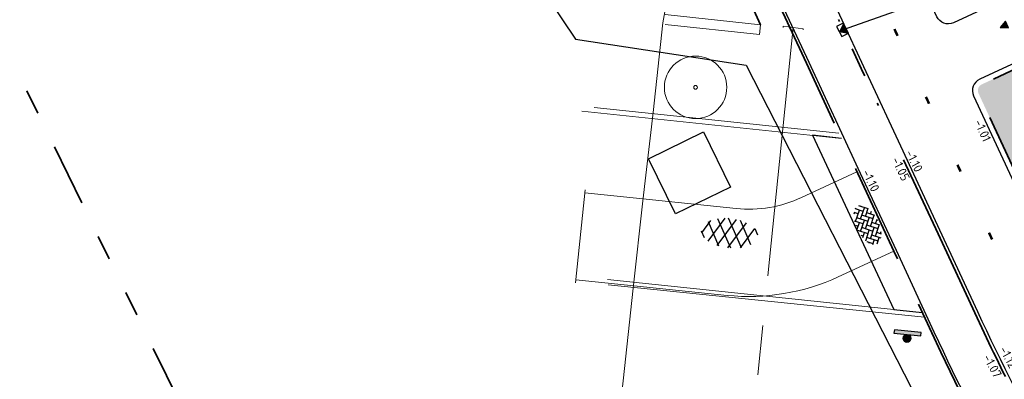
# Model space of a CAD drawing. Header units: metres. Extents: x -1 to 222837, y -2 to 853657.
# Tile 152 of 256: x 111116 to 111156, y 426713 to 426727. Entities that reach past the tile are written whole.
import ezdxf
from ezdxf.enums import TextEntityAlignment as Align

# ---------------------------------------------------------------- set-up
doc = ezdxf.new("R2010")
doc.units = ezdxf.units.M
doc.header["$XCLIPFRAME"] = 0
for name, pattern in [('AL-TEKENBLADGRENS', [11.5, 2.5, -1.5, 1, -1.5, 1, -1.5, 2.5]), ('AM-AS', [16, 10, -2, 2, -2]), ('RI-HWA_KOLKAANSLUITING', [4.3, 2.5, -1.8]), ('VH-AMSTELBAND', [30, 16, -4, 0, -2, 2, -2, 0, -4]), ('VH-OPSLUITBAND_100X200', [16, 8, -2, 4, -2]), ('VH-TROTTOIRBAND_130-150', [15, 5, -2, 2, -2, 2, -2])]:
    doc.linetypes.add(name, pattern=pattern)
for name, color, linetype, lineweight in [('B-ALG', 8, 'Continuous', 5), ('B-GRN-BOOM', 74, 'Continuous', 15), ('B-GRS-WERKGRENS', 4, 'WERKGRENS', 25), ('B-GV-GR-BOOM-S', 95, 'Continuous', 13), ('B-WE-AM-AS_KUNSTWERK_DUIKER-G', 10, 'AM-AS', 18), ('B-WE-IE-TERREINAFSCHEIDING_KUNSTMATIG_HEKWERK-G', 22, 'IE-TERREINAFSCHEIDING-KUNSTMATIG', 13), ('B-WE-VH-VERHARDING_ASFALT-S', 252, 'Continuous', 25), ('CRETE BETON', 8, 'Continuous', 5), ('N-WE-GW-BERM-G', 90, 'Continuous', 35), ('N-WE-RI-HWA_KOLK-S', 150, 'Continuous', 25), ('N-WE-VH-KANTOPSLUITING_OPSLUITBAND_100X200-G VOETPAD', 150, 'VH-OPSLUITBAND_100X200', 35), ('N-WE-VH-KANTOPSLUITING_RIJWIELPADBAND-G', 7, 'Continuous', 25), ('N-WE-VH-KANTOPSLUITING_RWSBAND-G', 210, 'VH-TROTTOIRBAND_130-150', 35), ('N-WE-VH-KANTOPSLUITING_VOORKANT OB 100X200', 7, 'Continuous', 25), ('N-WE-VH-KANTOPSLUITING_VOORKANT RIJWIELPADBAND', 7, 'Continuous', 25), ('N-WE-VH-KANTOPSLUITING_VOORKANT RWS-BAND', 7, 'Continuous', 25), ('N-WE-VH-Trottoirband 150x170', 60, 'VH-AMSTELBAND', 35), ('N-WE-VH-VERHARDING_BETONSTRAATSTEEN-S', 7, 'Continuous', 25), ('N-WE-VW-MARKERING_DWARS-S', 7, 'Continuous', 25), ('SLD-n-wm_wegmarkering', 7, 'Continuous', 25), ('X-XX-AL-HOOGTELABEL-T25', 7, 'Continuous', 25), ('X-XX-AL-TEKENBLADGRENS-G blad 2', 7, 'AL-TEKENBLADGRENS', 35)]:
    doc.layers.add(name, color=color, linetype=linetype, lineweight=lineweight)
for name, color, linetype in [('BORD-ZWART', 7, 'Continuous'), ('Verkeersbord', 7, 'Continuous'), ('Verkeersbordaanduiding_bladA', 7, 'Continuous'), ('X-REF', 7, 'Continuous')]:
    doc.layers.add(name, color=color, linetype=linetype)
doc.layers.add('N-WE-RI-HWA_KOLKAANSLUITING-G', color=7, linetype='RI-HWA_KOLKAANSLUITING', lineweight=25, true_color=0x0078f0)
doc.layers.add('WERK BUITEN SCOPE (ASVZ)', color=30, linetype='Continuous', lineweight=5, plot=False)
doc.styles.add('NLCS-ISO', font='NLCS-ISO.ttf')
doc.styles.add('NLCS-ISO-M1000-T25', font='NLCS-ISO.ttf')
doc.linetypes.add('IE-TERREINAFSCHEIDING-KUNSTMATIG', pattern='A,4,[82,NLCS.shx,S=0.75,R=90,X=0,Y=0],4,-2', length=10)
doc.linetypes.add('WERKGRENS', pattern='A,2.5,-1,[133,ltypeshp.shx,S=1,R=0,X=-1,Y=0],-1,2.5', length=7)
picture_1 = doc.add_image_def('image1.ecw', size_in_pixel=(400001, 250001))
picture_2 = doc.add_image_def('image2.ecw', size_in_pixel=(120000, 80000))
picture_3 = doc.add_image_def('image8.jpg', size_in_pixel=(1000, 1000))

# ---------------------------------------------------------------- blocks, each defined once
blk = doc.blocks.new('N-SVW-MARKERING_DWARS_DRIEHOEK_30 30')
at = {"flags": 128}
blk.add_lwpolyline([(0.15, -0.15), (0.3, 0.15), (0, 0.15)], close=True, dxfattribs=at)
blk.add_solid([(0, 0.15), (0.3, 0.15), (0.15, -0.15), (0.3, 0.15)])
blk = doc.blocks.new('SGR-BOOM_01')
at = {"layer": 'B-GRN-BOOM'}
for centre, radius in [((0, 0), 2.5), ((7.366995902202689e-12, -5.115907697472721e-12), 0.15)]:
    blk.add_circle(centre, radius, dxfattribs=at)
blk = doc.blocks.new('30')
at = {"layer": 'SLD-n-wm_wegmarkering'}
blk.add_solid([(-0.15, -0.05), (-0.15, 0.05), (0.15, -0.05), (0.15, 0.05)], dxfattribs=at)
blk = doc.blocks.new('*U338')
at = {"layer": 'SLD-n-wm_wegmarkering'}
blk.add_blockref('30', (0.1499999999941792, 0), dxfattribs=at)
blk = doc.blocks.new('*U339')
at = {"layer": 'SLD-n-wm_wegmarkering', "color": 0, "linetype": 'ByBlock', "lineweight": -2, "transparency": 16777216, "rotation": 294.8781037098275}
for p in [(111151.43866648, 426726.7540950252), (111152.7007339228, 426724.0324804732), (111153.9628013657, 426721.3108659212), (111155.2248688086, 426718.5892513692)]:
    blk.add_blockref('*U338', p, dxfattribs=at)
blk = doc.blocks.new('TK in rijwielpadband')
at = {"layer": 'N-WE-RI-HWA_KOLK-S'}
blk.add_hatch(color=256, dxfattribs=at).paths.add_polyline_path([(2.25, 1.5), (0, 1.5), (1.125, 0)])
blk.add_line((1.125, 0), (2.25, 1.5), dxfattribs=at)
at = {"layer": 'N-WE-RI-HWA_KOLK-S', "flags": 128}
blk.add_lwpolyline([(0, 0), (2.25, 0), (2.25, 1.5), (0, 1.5)], close=True, dxfattribs=at)
blk = doc.blocks.new('SVH-BSS_KEIFORMAAT_KEPER-SO')
at = {"ltscale": 0.1}
for p, q in [((-2.227386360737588, 0.7424621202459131), (-0.2128896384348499, 2.756958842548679)), ((0.2160084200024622, 2.753840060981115), (1.484924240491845, 1.484924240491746)), ((0.742462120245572, 2.227386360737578), (1.196639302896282, 2.681563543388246)), ((-5.336050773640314, 0.881278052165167), (-4.454772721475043, -7.582823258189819e-14)), ((-5.197234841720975, 0.7424621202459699), (-4.025666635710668, 1.914030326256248)), ((-5.197234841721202, -0.7424621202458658), (-2.969848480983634, 1.48492424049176)), ((-4.812064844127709, -1.842216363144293), (-2.969848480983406, 3.785860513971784e-14)), ((-4.564991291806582, 1.595142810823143), (-4.454772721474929, 1.484924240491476)), ((-3.712310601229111, 0.7424621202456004), (-1.484924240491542, -1.484924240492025)), ((-3.597206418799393, 2.112282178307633), (-1.484924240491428, -2.747801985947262e-13)), ((-2.477046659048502, 2.477046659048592), (-1.484924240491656, 1.484924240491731)), ((-2.227386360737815, 2.227386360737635), (-1.846044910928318, 2.608727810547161)), ((-2.227386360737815, -0.7424621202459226), (-2.463584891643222e-13, 1.484924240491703)), ((-2.227386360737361, -2.227386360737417), (2.083888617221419e-13, 2.083888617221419e-13)), ((-0.7424621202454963, 2.227386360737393), (1.484924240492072, -2.321476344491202e-13)), ((-0.7424621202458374, 0.7424621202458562), (1.484924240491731, -1.48492424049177)), ((0.7424621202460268, 0.7424621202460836), (2.445993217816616, 2.445993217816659)), ((0.7424621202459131, -0.7424621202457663), (2.969848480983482, 1.48492424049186)), ((0.7424621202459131, -2.227386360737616), (2.969848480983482, 9.43689570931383e-15)), ((2.227386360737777, 2.22738636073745), (4.454772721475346, -1.753042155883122e-13)), ((2.227386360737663, 0.7424621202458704), (4.454772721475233, -1.484924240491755)), ((3.7123106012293, 0.7424621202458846), (4.50164561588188, 1.531797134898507)), ((3.7123106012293, -0.7424621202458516), (5.246882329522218, 0.7921096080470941)), ((4.221158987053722, 1.718537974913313), (4.45477272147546, 1.484924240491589)), ((5.197234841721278, 0.7424621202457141), (5.392160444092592, 0.5475365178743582)), ((-5.734817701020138, -0.2048792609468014), (-4.454772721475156, -1.484924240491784)), ((-3.894231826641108, -2.40930758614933), (-2.969848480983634, -1.484924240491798)), ((-3.712310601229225, -0.742462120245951), (-1.484924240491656, -2.969848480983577)), ((-3.712310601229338, -2.227386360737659), (-3.270758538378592, -2.668938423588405)), ((-1.594092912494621, -3.079017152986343), (9.470202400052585e-14, -1.484924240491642)), ((-0.74246212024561, -0.74246212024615), (1.484924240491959, -2.969848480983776)), ((-0.7424621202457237, -2.227386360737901), (0.2141389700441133, -3.18398745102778)), ((1.364972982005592, -3.089799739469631), (2.969848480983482, -1.484924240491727)), ((2.227386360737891, -0.7424621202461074), (3.843627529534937, -2.358703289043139)), ((2.22738636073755, -2.227386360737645), (2.78091825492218, -2.780918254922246)), ((3.712310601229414, -2.227386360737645), (5.574234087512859, -0.3654628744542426)), ((5.197234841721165, -0.7424621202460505), (5.40549668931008, -0.950723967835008)), ((-0.2171522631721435, -3.18700074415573), (9.470202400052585e-14, -2.969848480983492))]:
    blk.add_line(p, q, dxfattribs=at)
at = {"style": 'NLCS-ISO'}
blk.add_attdef('FORMAAT', text='', height=1.8, dxfattribs=at).set_placement((-5.834817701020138, -0.2150483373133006), align=Align.MIDDLE_RIGHT)
blk.add_attdef('KLEUR', text='', height=1.8, dxfattribs=at).set_placement((5.824648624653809, -0.2150483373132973), align=Align.MIDDLE_LEFT)
at = {"style": 'NLCS-ISO', "flags": 1}
blk.add_attdef('FUNCTIE', text='', height=1.8, dxfattribs=at).set_placement((0.1159930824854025, -3.584775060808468), align=Align.MIDDLE_CENTER)
blk = doc.blocks.new('wiu295a')
at = {"layer": 'BORD-ZWART'}
for points in [[(0.02287663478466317, 0), (1.734723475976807e-18, 0), (0, -0.1796360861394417), (0.02287663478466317, -0.1796360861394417)], [(0.02287663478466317, -0.08981804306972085, 1), (0.07516607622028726, -0.08981804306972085, 1)]]:
    blk.add_hatch(color=256, dxfattribs=at).paths.add_polyline_path(points)
blk.add_lwpolyline([(0.02287663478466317, 0), (0, 0), (0, -0.1796360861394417), (0.02287663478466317, -0.1796360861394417)], close=True, dxfattribs=at)
blk.add_circle((0.04902135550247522, -0.08981804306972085), 0.02614472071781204, dxfattribs=at)
blk = doc.blocks.new('SVH-ASFALT-SO')
at = {"ltscale": 0.1}
for p, q in [((-3.363759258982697, 2.173798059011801), (-1.827884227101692, 4.834011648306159)), ((0.3610377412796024, -0.07213355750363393), (-2.305319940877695, 4.546133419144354)), ((-1.90966580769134, 0.6923617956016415), (0.9476199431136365, 5.64132588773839)), ((2.754090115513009, -0.2170218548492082), (-0.4687746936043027, 5.365143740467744)), ((0, 0), (3.267551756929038, 5.659565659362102)), ((4.867727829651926, 0.1220502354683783), (1.647185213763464, 5.700193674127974)), ((2.175571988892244, -0.2317987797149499), (5.321577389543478, 5.217242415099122)), ((6.701218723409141, 0.946350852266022), (4.043291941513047, 5.550015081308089)), ((4.656575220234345, 0.06542487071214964), (7.070171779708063, 4.245896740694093)), ((7.827971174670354, 2.994758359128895), (7.146137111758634, 4.175729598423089)), ((-2.71961448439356, 1.263712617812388), (-3.454265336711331, 2.536165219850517))]:
    blk.add_line(p, q, dxfattribs=at)
at = {"style": 'NLCS-ISO'}
blk.add_attdef('KLEUR', text='', height=1.8, dxfattribs=at).set_placement((9.485913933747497, 2.74105960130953), align=Align.MIDDLE_LEFT)
at = {"style": 'NLCS-ISO', "flags": 1}
blk.add_attdef('FUNCTIE', text='', height=1.8, dxfattribs=at).set_placement((0.1159930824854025, -3.584775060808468), align=Align.MIDDLE_CENTER)

msp = doc.modelspace()

# ---------------------------------------------------------------- hatches: boundary and pattern name
at = {"layer": 'CRETE BETON', "transparency": 33554559}
h = msp.add_hatch(color=256, dxfattribs=at)
edge = h.paths.add_edge_path()
edge.add_line((111159.5055295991, 426718.937641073), (111156.5607055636, 426725.2880750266))
edge.add_line((111156.5607055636, 426725.2880750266), (111154.9458809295, 426724.5392483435))
edge.add_arc((111155.0486324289, 426724.2907418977), 0.2689113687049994, 112.4639295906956, 207.2922782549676)
edge.add_line((111154.8096565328, 426724.1674380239), (111157.636687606, 426718.0710214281))
edge.add_line((111157.636687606, 426718.0710214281), (111159.5055295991, 426718.937641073))

# ---------------------------------------------------------------- linework, layer by layer
at = {"flags": 128}
msp.add_lwpolyline([(111149.3154310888, 426722.3713089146), (111148.1566332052, 426722.4931733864), (111151.4126385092, 426715.5071239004), (111152.5538507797, 426715.3877438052)], dxfattribs=at)
at = {"layer": 'B-ALG'}
for p, q in [((111139.4185848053, 426723.6130310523, -0.9332571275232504), (111149.2187782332, 426722.5797382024)), ((111149.3154310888, 426722.3713089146), (111138.9287367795, 426723.4636210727)), ((111139.952, 426716.706), (111152.5538507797, 426715.3877438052)), ((111152.6411006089, 426715.1995918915), (111139.9738399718, 426716.4923133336, -1.05321693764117))]:
    msp.add_line(p, q, dxfattribs=at)
msp.add_lwpolyline([(111142.258, 426727.333), (111146.082201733, 426726.9228386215), (111146.0407100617, 426726.5325975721), (111142.256, 426726.9350000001)], dxfattribs=at)
at = {"layer": 'B-ALG', "flags": 128}
msp.add_lwpolyline([(111146.9783615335, 426726.8170581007), (111146.9837070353, 426726.8634576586), (111147.7902273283, 426726.7592787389), (111147.7861623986, 426726.7239946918)], dxfattribs=at)
at = {"layer": 'B-GRS-WERKGRENS', "flags": 128}
msp.add_lwpolyline([(110696.0424106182, 426984.6551705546), (110683.8610691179, 426993.057474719), (110681.5433510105, 426989.6480306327), (110647.804664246, 426943.6555516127), (110640.0829047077, 426933.436593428), (110631.1127847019, 426920.9005163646, 0.1052077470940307), (110625.3199437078, 426903.2705121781), (110623.1194538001, 426903.113495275), (110622.830169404, 426899.1403920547), (110622.8256512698, 426889.0690046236), (110624.3139670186, 426881.9130925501), (110619.9477974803, 426879.8592502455), (110610.3848135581, 426873.207518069), (110605.3942378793, 426863.2002755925), (110609.4477666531, 426861.4866118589), (110615.1856417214, 426858.504099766), (110624.3282556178, 426850.7907658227), (110624.9801728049, 426851.6021558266), (110633.8740789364, 426844.4562824), (110643.0504079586, 426836.1434560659), (110655.367388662, 426823.3668903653), (110656.8702434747, 426821.8449883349), (110655.5568984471, 426820.1318635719), (110651.997115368, 426815.8250707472), (110661.0856959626, 426808.0310218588), (110673.7143256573, 426797.891610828), (110678.993274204, 426800.934996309), (110682.0086933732, 426797.6368472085), (110681.344112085, 426795.888686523), (110682.3405690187, 426793.9995004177), (110688.6091525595, 426792.8126839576), (110694.41617521, 426788.3905130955), (110707.3497558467, 426779.7534084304), (110715.9972366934, 426773.9650536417), (110732.7150735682, 426767.3389972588), (110745.7247381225, 426763.2028363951), (110771.1913910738, 426758.3730034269, 0.0609614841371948), (110771.6742144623, 426758.3185337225), (110776.6174174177, 426758.3651608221, 0.2032448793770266), (110778.0491764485, 426758.9882305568), (110779.3917933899, 426760.4027955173), (110780.9872746, 426760.4433705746), (110817.1705238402, 426756.6065852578), (110816.6589365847, 426751.3460615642), (110815.9469375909, 426746.5189721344), (110856.8361080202, 426742.5539318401), (110868.4640110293, 426743.0014730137), (110903.6966093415, 426739.1644006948), (110904.3847656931, 426743.7349138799), (110908.7550371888, 426743.067090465), (110933.5331868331, 426740.8074904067), (110948.0407957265, 426738.8472880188), (110947.4256188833, 426740.872800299), (110946.14130311, 426744.2354513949), (110945.7955257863, 426745.680326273), (110945.6322420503, 426748.1470819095), (110946.2840048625, 426749.2657339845), (110950.5499639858, 426751.1074321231), (110955.1424905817, 426754.8833393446), (110957.0300469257, 426770.6443471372, -0.1858070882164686), (110962.343869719, 426783.753041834), (110989.6664400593, 426800.1272763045), (111094.2751625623, 426788.8927554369), (111096.9392651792, 426786.253642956), (111113.3869913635, 426770.393124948), (111118.0944315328, 426765.9923202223), (111122.4935519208, 426760.6995836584), (111125.9314280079, 426762.8446207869), (111132.5525830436, 426748.3003109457), (111130.7560233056, 426746.1018552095), (111135.827440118, 426730.5827594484), (111138.6735798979, 426726.3464544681), (111145.5036009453, 426725.303642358), (111154.9471366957, 426706.8248590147), (111165.76027422, 426690.1519650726), (111168.851010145, 426684.8194480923, -0.462362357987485), (111168.5963034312, 426684.1014306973), (111167.0070755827, 426683.4964546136, 0.4204840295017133), (111166.7215780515, 426682.8413432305), (111168.1987302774, 426679.1970582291, 0.40810617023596), (111168.8402120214, 426678.9176776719), (111171.0562501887, 426679.762441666, -0.386510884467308), (111171.6824437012, 426679.5170764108), (111181.5180577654, 426659.6501397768, -0.0508334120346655), (111182.4436142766, 426652.4703984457), (111182.031374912, 426643.9229877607, 0.142473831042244), (111183.8712131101, 426635.0931973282), (111183.4465153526, 426634.924478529, 0.4355485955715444), (111183.1809875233, 426634.2421237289), (111186.4655892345, 426627.4500798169, 0.3910090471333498), (111187.0967900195, 426627.2016989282), (111187.7695481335, 426627.4630768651, -0.6217046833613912), (111188.6778044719, 426626.8695499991), (111191.3535551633, 426623.208575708), (111193.494133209, 426621.7053319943, 0.03124526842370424), (111201.9852196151, 426616.7325161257), (111203.0998856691, 426614.7510582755), (111204.6820374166, 426609.1243931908), (111214.9385831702, 426601.3343371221), (111217.1204325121, 426598.7394550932), (111225.8994778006, 426589.035863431), (111234.1322241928, 426582.7269041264), (111239.4891358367, 426579.6722427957), (111245.6834836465, 426577.3486070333), (111253.4748506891, 426571.9169365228), (111263.600017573, 426564.0525658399), (111282.5854008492, 426548.9024020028), (111301.6691665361, 426532.7467470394, 0.3053725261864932), (111302.2244556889, 426532.685563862), (111306.0352668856, 426534.6841494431, -0.298082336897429), (111306.5802422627, 426534.6314635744), (111324.4608518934, 426520.2967962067), (111328.5946763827, 426517.3176255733), (111334.5616632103, 426512.189702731), (111347.6675561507, 426496.9045799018), (111348.8031598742, 426495.516090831), (111350.8304166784, 426490.6816078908), (111350.3673808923, 426489.5287751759), (111350.1567323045, 426488.1129573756), (111358.3016534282, 426484.7489423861), (111354.8473972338, 426480.6643686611), (111368.3122871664, 426468.1831469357), (111377.3553120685, 426476.9960461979, 0.136337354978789), (111383.9434717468, 426482.7516307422), (111385.2074762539, 426486.3350175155, 0.129089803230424), (111392.532275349, 426491.08500952), (111402.9597618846, 426500.6812524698), (111414.8163060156, 426512.193576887), (111417.847649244, 426515.9853237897), (111419.2589309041, 426514.9337798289), (111421.375873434, 426518.0123052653), (111420.2224410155, 426518.9196459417), (111422.8099583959, 426522.1924138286), (111426.8629929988, 426530.068227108, 0.03507058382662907), (111434.8335464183, 426544.8205773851), (111439.2412545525, 426554.013396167, -0.05230805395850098), (111448.8827128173, 426568.11942653, -0.04052095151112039), (111456.7486855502, 426576.4924393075, -0.04669515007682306), (111473.4247516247, 426590.6197913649), (111485.5950519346, 426597.7661564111, -0.0126766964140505), (111492.9284637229, 426600.9579905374), (111508.064891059, 426606.5203502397, 0.4105065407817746), (111508.3638889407, 426607.1561677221), (111505.567801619, 426615.0734380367, 0.4168207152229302), (111504.9256500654, 426615.3768979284, 0.09058647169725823), (111453.555254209, 426585.3427411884, 0.0753553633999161), (111438.7111210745, 426569.8857630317), (111431.5958255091, 426575.2905675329), (111449.986385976, 426597.6331641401, -0.01679181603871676), (111466.0878947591, 426610.5482008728, -0.05573669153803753), (111491.1449302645, 426625.908952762), (111496.7622742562, 426628.2819660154), (111500.013407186, 426627.407951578), (111496.8382076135, 426635.2441374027, 0.4365131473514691), (111496.1526020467, 426635.5042808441), (111483.8851358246, 426629.4185922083), (111469.1011372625, 426620.6491564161), (111459.7602761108, 426613.6987198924), (111449.6345021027, 426605.6254215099), (111441.1155601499, 426596.9368725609), (111429.1984306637, 426582.1603433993), (111431.0516379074, 426580.4574508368), (111406.385529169, 426549.5490506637), (111397.0352837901, 426537.6586220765), (111395.2825450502, 426538.9635782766), (111392.9954836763, 426535.9500772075), (111394.7181917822, 426534.6519633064), (111385.0563274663, 426522.0908441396), (111383.998881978, 426523.6376428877), (111382.3411651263, 426528.1461280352), (111377.4374856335, 426522.2270736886), (111374.2352015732, 426518.6692079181), (111371.5930673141, 426517.3489785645), (111368.7588418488, 426516.8835270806, -0.1652701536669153), (111368.4414496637, 426516.9363142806), (111351.2648663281, 426526.1508119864), (111324.3950704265, 426546.6660156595, -0.3657024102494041), (111324.2558469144, 426547.2959404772), (111327.3573267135, 426553.7283450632), (111318.6307447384, 426557.5296837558), (111316.9930048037, 426553.805328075, -0.2920440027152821), (111316.5452733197, 426553.5066962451), (111315.0912189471, 426553.4776958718, -0.1776703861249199), (111314.7655320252, 426553.5898813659), (111310.1407708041, 426557.3558275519), (111311.2886824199, 426558.5857615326), (111304.2587068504, 426562.740527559), (111301.5045101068, 426560.4491779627), (111295.9509170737, 426564.4742953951), (111281.0543463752, 426575.691173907), (111258.9288033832, 426592.9569866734), (111249.3591269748, 426601.8547746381, -0.3438650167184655), (111248.8512886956, 426603.8594393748), (111251.0811483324, 426609.1697081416), (111244.5636833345, 426612.1342434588), (111243.3012762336, 426609.3809142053, -0.3875099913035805), (111240.2469963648, 426608.7096509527), (111235.9586375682, 426611.3733961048), (111222.8522928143, 426621.7348748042, -0.1019607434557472), (111210.3565032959, 426637.5663158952), (111200.0165414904, 426658.1072848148), (111201.4139297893, 426658.6407837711), (111199.3001419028, 426663.2598293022), (111197.990567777, 426662.7332623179), (111191.4076180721, 426676.631880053), (111174.4849299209, 426716.3815768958), (111175.4097380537, 426716.7231408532), (111171.0204715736, 426729.4174275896), (111175.0412392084, 426731.1850402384), (111170.1325293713, 426742.3425696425), (111166.2237700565, 426740.4392321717, -0.4104640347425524), (111165.5681753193, 426740.6917918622), (111138.6135310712, 426800.393406), (111133.3696647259, 426808.9959745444), (111125.2445901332, 426812.7714929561), (111122.0803651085, 426814.7113457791), (111120.4074520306, 426811.7274499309), (111112.4651295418, 426815.0538565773), (111113.977004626, 426818.0227839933), (111102.5933559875, 426823.5257286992), (111102.2144963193, 426825.6443524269), (111101.5386328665, 426826.1039587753), (111098.4509470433, 426820.0386147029), (111098.1228457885, 426816.7559039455, -0.478314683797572), (111097.1303952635, 426815.986897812), (111079.7527907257, 426814.8965485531), (111037.4826749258, 426818.9619052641), (111036.1483266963, 426820.6759548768), (111025.3218959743, 426821.8651132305, -0.5882686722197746), (111024.7204334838, 426822.569905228), (111025.1154108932, 426826.7463354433), (111011.1397127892, 426828.3732325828), (111010.5097895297, 426823.3769909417), (110975.0569334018, 426827.1641008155, -0.4227404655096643), (110973.7842456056, 426826.1450109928), (110972.2564244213, 426826.4377795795), (110959.5596344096, 426833.3733697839), (110958.1602694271, 426830.4089901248), (110957.3953844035, 426829.0990291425), (110954.2397359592, 426830.6758590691, 0.4177602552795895), (110954.0263178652, 426831.7811746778), (110953.0451344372, 426832.2922727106), (110947.7288154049, 426821.886746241, 0.394831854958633), (110948.079380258, 426820.5624144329), (110946.5008571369, 426817.2404017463, 0.3462481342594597), (110946.8876094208, 426815.870804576), (110948.0793661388, 426815.2822856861), (110932.6312583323, 426785.3127970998), (110928.0532306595, 426787.6810755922), (110926.081643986, 426783.9946362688), (110917.9799517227, 426788.1352166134), (110915.9109427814, 426784.420039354), (110924.7467047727, 426780.0295897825), (110923.0733290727, 426776.8553623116, -0.3567778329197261), (110920.2971560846, 426775.4672004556), (110916.1874682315, 426776.0071526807), (110915.9141179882, 426771.5713775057), (110913.7364615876, 426768.8555163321), (110905.8767397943, 426769.8295395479), (110900.4013746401, 426769.4948759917), (110863.126309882, 426773.5085708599), (110863.247554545, 426775.3474385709), (110848.0469843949, 426776.8986724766), (110848.3121041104, 426779.5808031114), (110834.4844412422, 426781.2506378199), (110832.1514304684, 426778.2106531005), (110815.857433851, 426780.0037900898), (110815.8584460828, 426779.150257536), (110801.2396741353, 426780.3392063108), (110782.6092630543, 426782.2219722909), (110759.41428257, 426784.7076510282), (110754.5988243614, 426785.9779470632), (110742.7449673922, 426787.114928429, -0.0827147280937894), (110722.4689886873, 426795.3305461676), (110715.9744031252, 426799.6761978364), (110697.6210586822, 426814.5446948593), (110698.7305499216, 426815.853947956), (110693.1992237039, 426820.2995663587), (110694.4011490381, 426821.1955596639), (110690.4311747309, 426824.4067555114), (110689.2759485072, 426823.1937622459), (110680.9801091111, 426829.6825374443), (110667.8024201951, 426840.4946842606), (110648.2980021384, 426856.8491433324), (110644.9706787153, 426860.4464978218), (110640.9767328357, 426865.7977173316, -0.1510224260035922), (110633.025099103, 426899.4367234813), (110633.3008182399, 426902.5890342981), (110632.083548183, 426902.7381201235, -0.03387084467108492), (110634.6762229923, 426913.6872321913, -0.06423241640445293), (110643.7421415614, 426928.4732599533), (110681.0034763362, 426978.4880537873), (110692.6867641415, 426980.9045032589)], format="xyb", close=True, dxfattribs=at)
at = {"layer": 'B-WE-AM-AS_KUNSTWERK_DUIKER-G', "flags": 128}
msp.add_lwpolyline([(111147.3869671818, 426726.8113681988), (111137.0258812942, 426625.0585438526), (111149.0383076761, 426611.9487849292)], dxfattribs=at)
at = {"layer": 'B-WE-IE-TERREINAFSCHEIDING_KUNSTMATIG_HEKWERK-G', "flags": 128}
msp.add_lwpolyline([(111142.323, 426727.887), (111142.173, 426726.997), (111141.778, 426723.411), (111141.364, 426719.861), (111140.986, 426716.359), (111140.177, 426708.929)], dxfattribs=at)
at = {"layer": 'N-WE-GW-BERM-G', "flags": 128}
msp.add_lwpolyline([(111135.0649493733, 426757.2622893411, -0.02492232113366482), (111136.3156901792, 426754.1701416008), (111144.0438150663, 426731.9374054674, 0.01201213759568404), (111144.8280971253, 426729.8446412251), (111145.1971619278, 426728.9275054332, 0.0129063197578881), (111145.535802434, 426728.1449245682), (111146.0756012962, 426726.9235465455)], format="xyb", dxfattribs=at)
at = {"layer": 'N-WE-RI-HWA_KOLKAANSLUITING-G', "flags": 128}
msp.add_lwpolyline([(111149.3583769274, 426726.7241363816), (111155.182267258, 426728.7827237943), (111158.199, 426728.299)], dxfattribs=at)
at = {"layer": 'N-WE-VH-KANTOPSLUITING_OPSLUITBAND_100X200-G VOETPAD', "flags": 128}
msp.add_lwpolyline([(110954.017023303, 426781.3753982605), (110956.0339494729, 426785.655399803, -0.124257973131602), (110966.4352611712, 426798.3189786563, -0.1381633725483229), (110991.0283619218, 426807.6132870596, -0.0223855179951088), (110995.3633648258, 426807.7953744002, -0.0684551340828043), (111009.9940688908, 426805.2634905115, 0.002733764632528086), (111010.1631991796, 426805.2159585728, 0.09084013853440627), (111023.4538828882, 426804.0524575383), (111026.509199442, 426804.3400839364, -0.007040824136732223), (111027.7578562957, 426804.4399156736, -0.04233344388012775), (111030.5429863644, 426804.3872253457), (111036.3465355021, 426803.7842129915), (111082.1640866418, 426799.0235831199, -0.03129432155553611), (111090.4249765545, 426797.6386831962, -0.05489054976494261), (111102.9136363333, 426793.2442946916), (111104.289757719, 426792.5637051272, -0.08736208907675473), (111108.3361629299, 426789.5898296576), (111109.2898929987, 426788.591830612, 0.03608588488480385), (111113.0851594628, 426785.1545933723), (111114.0843383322, 426784.3730318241), (111115.7703413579, 426783.0542356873), (111119.6694344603, 426779.9534609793, 0.01324196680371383), (111120.3260330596, 426779.4590662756), (111120.7266065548, 426779.1737503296, -0.09349773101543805), (111129.583590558, 426769.9558010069, -0.03620883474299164), (111133.8281957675, 426762.306367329), (111135.9721542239, 426757.6829784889, -0.02492232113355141), (111137.2602528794, 426754.4984726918), (111144.9883777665, 426732.2657365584, 0.01201213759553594), (111145.7558007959, 426730.2179586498), (111146.1248655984, 426729.3008228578, 0.01290631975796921), (111146.4430072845, 426728.565613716), (111147.9195461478, 426725.3815015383), (111148.4664563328, 426724.2021001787), (111149.889499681, 426721.1333454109), (111151.4123943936, 426717.8492638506), (111152.9309180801, 426714.5746082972, 0.03253540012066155), (111159.4986888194, 426702.5310011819), (111169.0215384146, 426687.4859757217, -0.03253540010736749), (111174.9021580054, 426676.7024275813), (111179.0898711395, 426667.6717366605), (111182.6915798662, 426659.9047485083, -0.1044530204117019), (111184.0329333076, 426654.0723822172), (111184.2625482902, 426641.2478028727, 0.1044530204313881), (111185.7002420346, 426634.9965373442), (111185.9077480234, 426634.5490562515)], format="xyb", dxfattribs=at)
at = {"layer": 'N-WE-VH-KANTOPSLUITING_RIJWIELPADBAND-G', "flags": 128}
msp.add_lwpolyline([(111155.616016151, 426727.8482238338), (111153.8016064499, 426727.0068455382, -0.4142135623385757), (111153.1376594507, 426727.2501033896), (111152.7169703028, 426728.1573082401, -0.4142135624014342), (111152.9602281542, 426728.8212552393), (111154.7746378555, 426729.662633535)], format="xyb", close=True, dxfattribs=at)
at = {"layer": 'N-WE-VH-KANTOPSLUITING_RWSBAND-G', "flags": 128}
msp.add_lwpolyline([(111161.491605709, 426714.6547212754), (111156.5607055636, 426725.2880750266), (111154.9458809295, 426724.5392483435, 0.4142135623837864), (111154.8096565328, 426724.167438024), (111158.1382739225, 426716.9893640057, 0.00884536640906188), (111159.6797609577, 426713.813623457, 0.00884536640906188)], format="xyb", dxfattribs=at)
at = {"layer": 'N-WE-VH-KANTOPSLUITING_VOORKANT OB 100X200', "flags": 128}
msp.add_lwpolyline([(111136.0628747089, 426757.7250474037, -0.02492232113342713), (111137.3547091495, 426754.5313058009), (111145.0828340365, 426732.2985696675, 0.01201213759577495), (111145.848571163, 426730.2552903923), (111146.2176359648, 426729.3381546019, 0.01290631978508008), (111146.5337277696, 426728.6076826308), (111148.0102666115, 426725.4235704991), (111149.9802201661, 426721.1754143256), (111151.5031148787, 426717.8913327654), (111153.0216385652, 426714.616677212, 0.03253540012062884), (111159.5831851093, 426702.5844836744)], format="xyb", dxfattribs=at)
at = {"layer": 'N-WE-VH-KANTOPSLUITING_VOORKANT RIJWIELPADBAND', "flags": 128}
msp.add_lwpolyline([(111137.804708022, 426758.5327705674, -0.02492232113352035), (111139.1682695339, 426755.1617014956), (111146.896394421, 426732.9289653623, 0.01201213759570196), (111147.6297622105, 426730.9720598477), (111147.998827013, 426730.0549240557, 0.01290631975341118), (111148.2755610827, 426729.4154057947), (111149.243153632, 426727.3288269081), (111150.2990101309, 426725.0518922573), (111151.772536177, 426721.8742729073), (111153.2449481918, 426718.6990559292), (111154.7634718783, 426715.4244003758, 0.03253540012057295), (111161.2055138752, 426703.6113475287)], format="xyb", dxfattribs=at)
at = {"layer": 'N-WE-VH-KANTOPSLUITING_VOORKANT RWS-BAND', "flags": 128}
msp.add_lwpolyline([(111196.7125727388, 426645.1672332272), (111189.0667680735, 426661.6552056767), (111183.9568113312, 426672.674690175), (111178.1678184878, 426685.1584977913), (111164.7012499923, 426708.256161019), (111156.6677390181, 426725.5802117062), (111154.853329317, 426724.7388334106, 0.4142135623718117), (111154.6100714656, 426724.0748864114), (111157.9386888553, 426716.8968123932, 0.03253540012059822), (111164.1628840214, 426705.4832347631), (111173.6857336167, 426690.4382093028, -0.03253540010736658), (111179.9099287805, 426679.0246316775), (111187.6993506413, 426662.2269526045, -0.1044530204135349), (111189.5520487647, 426654.1711980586), (111189.7816637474, 426641.3466187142, 0.1044530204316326), (111190.7080128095, 426637.3187414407), (111190.914792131, 426636.8728273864)], format="xyb", dxfattribs=at)
at = {"layer": 'N-WE-VH-Trottoirband 150x170', "ltscale": 0.6, "flags": 128}
msp.add_lwpolyline([(110952.2983024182, 426782.1853356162), (110954.3152285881, 426786.4653371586, -0.1242579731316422), (110965.3068178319, 426799.8475778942, -0.1381633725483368), (110990.8637571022, 426809.5061434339, -0.02253602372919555), (110995.3989693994, 426809.6952735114, -0.06514721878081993), (111009.8320198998, 426807.3033509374, 0.0973574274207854), (111023.3123631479, 426805.9475355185), (111026.3311214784, 426806.2317203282, -0.007040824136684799), (111027.6331157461, 426806.335816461, -0.04233344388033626), (111030.7393469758, 426806.2770513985), (111036.5428961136, 426805.6740390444), (111082.3604472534, 426800.9134091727, -0.03129432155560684), (111090.8556711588, 426799.4892242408, -0.05497839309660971), (111103.7563609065, 426794.9473150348), (111105.1324295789, 426794.2666156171, -0.08736208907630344), (111109.7097857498, 426790.9025216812), (111110.6635158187, 426789.9045226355, 0.03608588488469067), (111114.2557697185, 426786.651146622), (111115.2549470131, 426785.8695859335), (111116.9530467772, 426784.5413280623), (111120.8521016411, 426781.4405044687, 0.01324196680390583), (111121.42831768, 426781.0066348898), (111121.8288911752, 426780.7213189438, -0.09349773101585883), (111131.1739340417, 426770.9954199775, -0.03620883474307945), (111135.5518849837, 426763.1056767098), (111137.69584344, 426758.4822878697, -0.02492232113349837), (111139.0549220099, 426755.1223017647), (111146.7830468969, 426732.8895656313, 0.01201213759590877), (111147.51843777, 426730.9272617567), (111147.8875025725, 426730.0101259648, 0.01290631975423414), (111148.1666965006, 426729.364923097), (111149.6432349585, 426726.1808117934), (111150.1901455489, 426725.0014095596), (111151.6131888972, 426721.9326547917), (111153.1865663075, 426718.5397086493), (111154.6546072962, 426715.3739176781, 0.008518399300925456), (111156.1941759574, 426712.1968427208)], format="xyb", dxfattribs=at)
at = {"layer": 'WERK BUITEN SCOPE (ASVZ)', "linetype": 'Continuous', "flags": 128}
for points in [[(111139.0429156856, 426720.1824780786), (111145.1027575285, 426719.5571876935, 0.13506922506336), (111147.7194079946, 426719.9947557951), (111149.9399823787, 426721.0244808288)], [(111151.4123943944, 426717.8492638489), (111149.191820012, 426716.819538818, -0.1350692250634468), (111144.7435142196, 426716.0756730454), (111138.6836723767, 426716.7009634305)]]:
    msp.add_lwpolyline(points, format="xyb", dxfattribs=at)
at = {"layer": 'WERK BUITEN SCOPE (ASVZ)', "flags": 128}
msp.add_lwpolyline([(111139.055232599, 426720.3018442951), (111138.6713554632, 426716.5815972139)], dxfattribs=at)
at = {"layer": 'X-XX-AL-TEKENBLADGRENS-G blad 2', "color": 4, "flags": 128}
msp.add_lwpolyline([(111137.1341193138, 426831.0759347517), (111239.9784181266, 426621.1104908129), (111181.3136496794, 426592.3755863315), (111078.4693508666, 426802.3410302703)], close=True, dxfattribs=at)

# ---------------------------------------------------------------- block references
at = {"layer": 'B-GV-GR-BOOM-S', "xscale": 0.5, "yscale": 0.5, "zscale": 0.5}
msp.add_blockref('SGR-BOOM_01', (111143.478, 426724.417, -1.131), dxfattribs=at)
at = {"layer": 'B-WE-VH-VERHARDING_ASFALT-S', "xscale": 0.1999999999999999, "yscale": 0.1999999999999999, "zscale": 0.1999999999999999, "rotation": 353.4296088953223}
msp.add_blockref('SVH-ASFALT-SO', (111144.3435832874, 426718.0727689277), dxfattribs=at)
at = {"layer": 'N-WE-RI-HWA_KOLK-S', "color": 1, "xscale": 0.2, "yscale": 0.2, "zscale": 0.2, "rotation": 297.3995635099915}
msp.add_blockref('TK in rijwielpadband', (111149.121660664, 426726.8548666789), dxfattribs=at)
at = {"layer": 'N-WE-VH-VERHARDING_BETONSTRAATSTEEN-S', "xscale": 0.15, "yscale": 0.15, "zscale": 0.2, "rotation": 116.4954072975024}
msp.add_blockref('SVH-BSS_KEIFORMAAT_KEPER-SO', (111150.3346658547, 426718.8916408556), dxfattribs=at)
at = {"layer": 'N-WE-VW-MARKERING_DWARS-S', "rotation": 294.8781038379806}
msp.add_blockref('N-SVW-MARKERING_DWARS_DRIEHOEK_30 30', (111155.747767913, 426727.0121024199), dxfattribs=at)
at = {"layer": 'SLD-n-wm_wegmarkering'}
msp.add_blockref('*U339', (0, 0), dxfattribs=at)
at = {"layer": 'Verkeersbord', "xscale": 5.999999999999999, "yscale": 5.999999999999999, "zscale": 0.8724086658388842, "rotation": 263.9658564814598}
msp.add_blockref('wiu295a', (111152.5080429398, 426714.5831656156), dxfattribs=at)

# ---------------------------------------------------------------- texts
at = {"layer": 'X-XX-AL-HOOGTELABEL-T25', "attachment_point": 1, "style": 'NLCS-ISO-M1000-T25'}
for s, insert, char_height, rotation in [('\\pt0.72;-1.01', (111154.9511724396, 426723.1775065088), 0.3599999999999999, 294.05192417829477), ('\\pt0.72;-1.05', (111151.6357338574, 426721.6701239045), 0.3599999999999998, 296.00920202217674), ('\\pt0.72;-1.10', (111152.182135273, 426721.9569777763), 0.3599999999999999, 296.7991709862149), ('\\pt0.72;-1.10', (111150.4575684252, 426721.1673415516), 0.3599999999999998, 296.00920202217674), ('\\pt0.72;-1.07', (111155.2870589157, 426713.7634561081), 0.3599999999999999, 298.5302528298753), ('\\pt0.72;-1.12', (111155.9404060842, 426714.0843520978), 0.3599999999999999, 298.5302528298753)]:
    msp.add_mtext_dynamic_manual_height_columns(s, width=2.935624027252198, gutter_width=2.5, heights=[0], dxfattribs=dict(at, insert=insert, char_height=char_height, rotation=rotation))

# ---------------------------------------------------------------- pictures from other files: only their frames are drawn
at = {"layer": 'Verkeersbordaanduiding_bladA'}
image = msp.add_image(picture_3, insert=(111141.5874934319, 426721.5457840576, -6.402370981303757), size_in_units=(2.457318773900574, 2.4573187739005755), rotation=-63.903677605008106, dxfattribs=at)
image.dxf.flags = 7
at = {"layer": 'X-REF'}
image = msp.add_image(picture_1, insert=(100000.0001220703, 424999.9000854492), size_in_units=(39999.999999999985, 25000.03749990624), dxfattribs=at)
image.set_boundary_path([(93497.82547057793, 208977.5368132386), (156894.5072804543, 250000.5)])
image = msp.add_image(picture_2, insert=(109499.5231476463, 424999.9595134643), size_in_units=(6001.861758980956, 4001.241172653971), dxfattribs=at)
image.dxf.flags = 7

doc.saveas('drawing.dxf')
